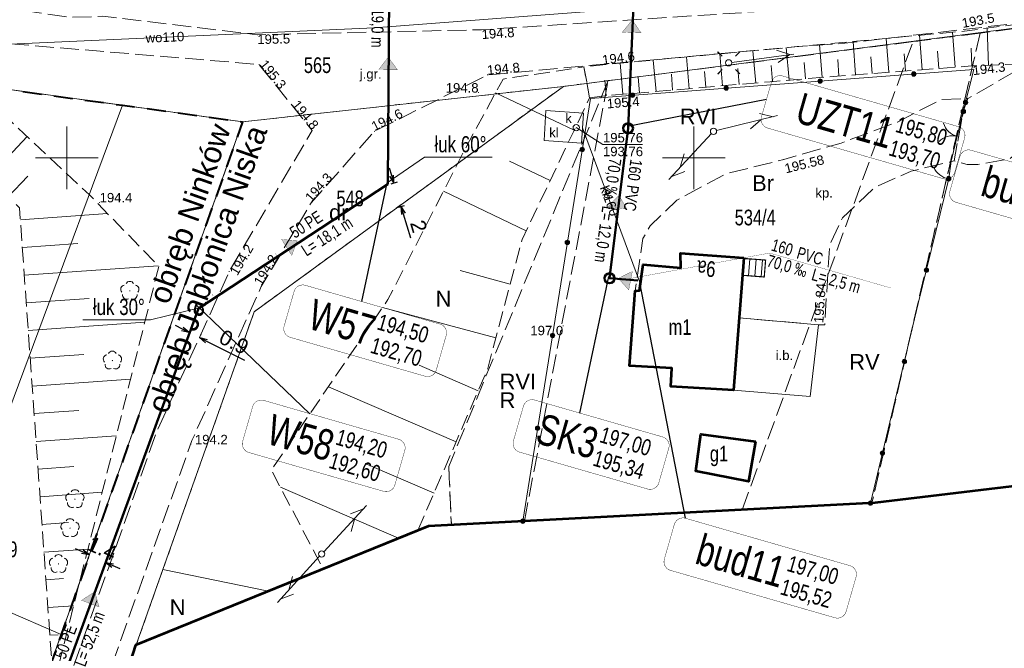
# Model space of a CAD drawing. Header units: metres. Extents: x 7482748 to 7484637, y 5684406 to 5687014.
# Tile 57 of 180: x 7482896 to 7482975, y 5685611 to 5685661. Entities that reach past the tile are written whole.
import ezdxf
from ezdxf.enums import TextEntityAlignment as Align
from ezdxf.lldxf.tags import DXFTag

# ---------------------------------------------------------------- set-up
doc = ezdxf.new("R2010")
doc.units = ezdxf.units.M
doc.header["$MEASUREMENT"] = 0
for name, pattern in [('1', [1.5, 1, -0.5]), ('BUBZ01_500', [1.75, 1.25, -0.5]), ('EGBO02_500', [2.5, 1.5, -1]), ('KTJZ01_500', [2, 1.5, -0.5]), ('l217_500', [2, 1.5, -0.5]), ('l218_500', [1, 0.5, -0.5])]:
    doc.linetypes.add(name, pattern=pattern)
for name, color, linetype, lineweight in [('.domiar', 250, 'Continuous', 9), ('.ks tłoczny', 104, 'Continuous', 50), ('_Dzialki', 7, 'Continuous', 0), ('_Dzialki_opis', 7, 'Continuous', 0), ('_Kontury', 7, 'Continuous', 0), ('_Kontury_opis', 7, 'Continuous', 0), ('_Podzial_sekcyjny_krzyze', 7, '1', 13), ('_Uzytki', 7, 'Continuous', 0), ('_Uzytki_opis', 7, 'Continuous', 0), ('_Zakres2', 7, 'Continuous', 0), ('BUBZ02_D', 7, 'BUBZ01_500', 13), ('BUBZ02_G', 7, 'BUBZ01_500', 13), ('BUBZ02_W', 7, 'Continuous', 13), ('BUIB12_03', 7, 'Continuous', 13), ('EGB_Adres', 7, 'Continuous', 0), ('EGB_Budynek', 7, 'Continuous', 0), ('EGB_Budynek_opis', 7, 'Continuous', 0), ('EGB_ObiektTrwaleZwiazanyZBudynk', 7, 'Continuous', 0), ('EGBE_L_3', 7, 'Continuous', 0), ('GES__SUSM01_01P', 7, 'Continuous', 13), ('GES__SUSM01_P', 7, 'Continuous', 13), ('GES__SUSM04_01P', 7, 'Continuous', 13), ('GES__SUUS07_1_O', 7, 'Continuous', 13), ('GES__SUUS22_01_KP', 7, 'Continuous', 13), ('KTOK02', 7, 'KTOK02_500', 13), ('KTOK04', 7, 'KTOK04L_500', 13), ('KTOK05_01', 7, 'Continuous', 13), ('RTPW01_P', 7, 'Continuous', 0), ('RTPW02_P', 7, 'Continuous', 0), ('SUPE_L_3', 1, 'Continuous', 13), ('SUPT_L_0', 30, 'Continuous', 13)]:
    doc.layers.add(name, color=color, linetype=linetype, lineweight=lineweight)
for name, color, linetype, lineweight, true_color in [('.przyłącza', 32, 'Continuous', 50, 0xbd5e00), ('_granica_obrębu', 7, 'Continuous', 0, 0x008000), ('_granica_obrębu_opis', 7, 'Continuous', 0, 0x008000), ('GES__SUPK_01_pL', 7, 'Continuous', 13, 0x803300), ('GES__SUPW_01_pL', 5, 'Continuous', 13, 0x0000ff), ('GES__SUUS_OD_KL', 7, 'Continuous', 13, 0x803300), ('OBOP02_01', 7, 'Continuous', 13, 0x008000)]:
    doc.layers.add(name, color=color, linetype=linetype, lineweight=lineweight, true_color=true_color)
for name, color, linetype, lineweight, transparency in [('BUIB12_01_T', 7, 'Continuous', 13, 0.25), ('GES__SUUS_ET_05T', 7, 'Continuous', 13, 0.25), ('KTJZ01_O', 7, 'KTJZ01_500', 13, 0.5), ('KTJZ01_T', 7, 'Continuous', 13, 0.25), ('KTPL01_O', 7, 'KTJZ01_500', 13, 0.5), ('KTPL01_T', 7, 'Continuous', 13, 0.25), ('RTPW01_G', 7, 'Continuous', 13, 0.25), ('RTPW02_G', 7, 'Continuous', 13, 0.25)]:
    doc.layers.add(name, color=color, linetype=linetype, lineweight=lineweight, transparency=transparency)
for name, color, linetype, lineweight, true_color, transparency in [('GES__SUPK_01_pT', 7, 'Continuous', 13, 0x803300, 0.25), ('GES__SUPW_01_pT', 5, 'Continuous', 13, 0x0000ff, 0.25), ('GES__SUUS_RD_KT', 7, 'Continuous', 13, 0x803300, 0.25), ('GES__SUUS_RG_KT', 7, 'Continuous', 13, 0x803300, 0.25)]:
    doc.layers.add(name, color=color, linetype=linetype, lineweight=lineweight, true_color=true_color, transparency=transparency)
doc.layers.add('IS_kanalizacja_sanitarna', color=7, linetype='SOLID', true_color=0x000000)
doc.layers.add('IS_Opisy_działek_Net', color=7, linetype='SOLID', true_color=0x000000)
doc.layers.add('IS_Węzeł_sieci_kanalizacyjnej_-_opisy', color=7, linetype='Continuous')
doc.styles.add('GEO-INFO', font='arial.ttf')
doc.styles.get("Standard").update_dxf_attribs({"font": 'simplex.shx', "width": 0.75})
doc.styles.add('STYL_ARIAL', font='simplex.shx', dxfattribs={"width": 0.75, "oblique": 0.1})
doc.styles.add('Style-Arial', font='arial.ttf')
doc.linetypes.add('KTOK02_500', pattern='A,0.5,[117,IS_LineDef.shx,S=0.01,R=0,X=0,Y=0],0.5', length=1)
doc.linetypes.add('KTOK04L_500', pattern='A,0,[119,IS_LineDef.shx,S=0.01,R=0,X=0,Y=0],1', length=1)
tags = doc.linetypes.add('SOLID', pattern=[10, 10, 0]).pattern_tags.tags
tags[6:7] = [DXFTag(74, 4), DXFTag(75, 0), DXFTag(340, '0'), DXFTag(46, 0.0), DXFTag(50, 0.0), DXFTag(44, 0.0), DXFTag(45, 0.0)]
tags[4:5] = [DXFTag(74, 4), DXFTag(75, 0), DXFTag(340, '0'), DXFTag(46, 0.0), DXFTag(50, 0.0), DXFTag(44, 0.0), DXFTag(45, 0.0)]
doc.dimstyles.get("Standard").update_dxf_attribs({"dimtxt": 0.18, "dimasz": 0.18, "dimexe": 0.18, "dimexo": 0.0625, "dimgap": 0.09, "dimtad": 0, "dimtih": 1, "dimtoh": 1, "dimdec": 4, "dimzin": 0, "dimdsep": 46, "dimtxsty": 'Standard', "dimcen": 0.09, "dimadec": 0, "dimazin": 0, "dimtfac": 1, "dimtdec": 4, "dimtofl": 0, "dimtmove": 0, "dimatfit": 3, "dimfxl": 0, "dimtolj": 1, "dimtzin": 0, "dimarcsym": 0})

# ---------------------------------------------------------------- blocks, each defined once
blk = doc.blocks.new('SUSM04_01')
at = {"layer": 'GES__SUSM04_01P', "linetype": 'Continuous', "lineweight": 13}
blk.add_circle((0, 0), 0.25, dxfattribs=at)
blk = doc.blocks.new('SUSM01_01')
at = {"layer": 'GES__SUSM01_01P', "linetype": 'Continuous', "lineweight": 13}
for p, q in [((-0.53, 0.53), (-0.89, 0.88)), ((0.53, 0.53), (0.88, 0.89)), ((-0.53, -0.53), (-0.88, -0.89)), ((0.53, -0.53), (0.89, -0.88))]:
    blk.add_line(p, q, dxfattribs=at)
blk = doc.blocks.new('SUSM01_68')
at = {"layer": 'GES__SUSM01_P', "linetype": 'Continuous', "lineweight": 13}
for p, q in [((-0.53, 0.53), (-0.88, 0.88)), ((0.53, 0.53), (0.88, 0.88)), ((-0.53, -0.53), (-0.88, -0.88)), ((0.53, -0.53), (0.88, -0.88))]:
    blk.add_line(p, q, dxfattribs=at)
blk.add_circle((0, 0), 0.25, dxfattribs=at)
blk = doc.blocks.new('OBOP02_01')
at = {"layer": 'OBOP02_01', "linetype": 'Continuous', "lineweight": 13}
h = blk.add_hatch(color=256, dxfattribs=at)
edge = h.paths.add_edge_path()
edge.add_arc((0, 0), 0.05, 0, 360)
for centre, start, end in [((-0.38, 0.12), 102, 222), ((0, 0.4), 30, 150), ((0.38, 0.12), 318, 78), ((-0.24, -0.32), 174, 294), ((0.24, -0.32), 246, 6)]:
    blk.add_arc(centre, 0.35, start, end, dxfattribs=at)
blk = doc.blocks.new('RTPW01')
at = {"layer": 'RTPW01_P', "linetype": 'Continuous', "lineweight": 0}
h = blk.add_hatch(color=256, dxfattribs=at)
edge = h.paths.add_edge_path()
edge.add_arc((0, 0), 0.045, 0, 360)
blk = doc.blocks.new('RTPW01_3')
at = {"layer": 'RTPW02_P', "linetype": 'Continuous', "lineweight": 0}
h = blk.add_hatch(color=256, dxfattribs=at)
edge = h.paths.add_edge_path()
edge.add_arc((0, 0), 0.045, 0, 360)
blk = doc.blocks.new('SUUS22_01')
at = {"layer": 'GES__SUUS22_01_KP', "linetype": 'Continuous', "lineweight": 13}
blk.add_circle((0, 0), 0.25, dxfattribs=at)
blk = doc.blocks.new('TerminatorOpen_0.5')
at = {"color": 0, "linetype": 'ByBlock', "lineweight": -2}
for q in [(-1, 0.25), (-1, 0), (-1, -0.25)]:
    blk.add_line((0, 0), q, dxfattribs=at)
blk = doc.blocks.new('*D807')
at = {"layer": '.domiar', "color": 0, "linetype": 'Continuous', "lineweight": -2, "transparency": 16777216}
for p, q in [((7482901.24, 5685618.597), (7482900.684, 5685618.847)), ((7482901.712, 5685618.159), (7482901.673, 5685618.073)), ((7482903.016, 5685617.571), (7482902.978, 5685617.485)), ((7482903.657, 5685617.508), (7482904.213, 5685617.257))]:
    blk.add_line(p, q, dxfattribs=at)
at = {"layer": 'Defpoints', "color": 0, "linetype": 'Continuous', "transparency": 16777216}
for p in [(7482901.796, 5685618.346), (7482901.835, 5685618.432), (7482903.14, 5685617.845)]:
    blk.add_point(p, dxfattribs=at)
at = {"layer": '.domiar', "color": 0, "linetype": 'Continuous', "lineweight": -2, "transparency": 16777216, "xscale": 0.61, "yscale": 0.61, "zscale": 0.61}
for p, rotation in [((7482901.796, 5685618.346), 335.7523725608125), ((7482903.101, 5685617.759), 155.7523725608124)]:
    blk.add_blockref('TerminatorOpen_0.5', p, dxfattribs=dict(at, rotation=rotation))
at = {"layer": '.domiar', "color": 0, "linetype": 'Continuous', "transparency": 16777216, "insert": (7482902.819, 5685618.875), "char_height": 1.2, "attachment_point": 5, "rotation": 335.75237, "style": 'Style-Arial'}
blk.add_mtext('\\A1;1.4', dxfattribs=at)
blk = doc.blocks.new('*D808')
at = {"layer": '.domiar', "color": 0, "linetype": 'Continuous', "lineweight": -2, "transparency": 16777216}
for p, q in [((7482909.211, 5685636.35), (7482908.666, 5685636.623)), ((7482909.868, 5685636.299), (7482909.891, 5685636.346)), ((7482910.69, 5685635.888), (7482910.714, 5685635.935)), ((7482911.126, 5685635.394), (7482914.164, 5685633.875))]:
    blk.add_line(p, q, dxfattribs=at)
at = {"layer": 'Defpoints', "color": 0, "linetype": 'Continuous', "transparency": 16777216}
for p in [(7482909.733, 5685636.031), (7482910.556, 5685635.619), (7482910.58, 5685635.667)]:
    blk.add_point(p, dxfattribs=at)
at = {"layer": '.domiar', "color": 0, "linetype": 'Continuous', "lineweight": -2, "transparency": 16777216, "xscale": 0.61, "yscale": 0.61, "zscale": 0.61}
for p, rotation in [((7482909.757, 5685636.078), 333.4488754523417), ((7482910.58, 5685635.667), 153.4488754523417)]:
    blk.add_blockref('TerminatorOpen_0.5', p, dxfattribs=dict(at, rotation=rotation))
at = {"layer": '.domiar', "color": 0, "linetype": 'Continuous', "transparency": 16777216, "insert": (7482913.326, 5685635.315), "char_height": 1.2, "attachment_point": 5, "rotation": 333.44888, "style": 'Style-Arial'}
blk.add_mtext('\\A1;0.9', dxfattribs=at)
blk = doc.blocks.new('*D809')
at = {"layer": '.domiar', "color": 0, "linetype": 'Continuous', "lineweight": -2, "transparency": 16777216}
for p, q in [((7482925.909, 5685648.586), (7482925.734, 5685649.17)), ((7482925.875, 5685647.939), (7482926.372, 5685648.088)), ((7482926.44, 5685646.057), (7482926.937, 5685646.206)), ((7482926.825, 5685645.535), (7482927.401, 5685643.615))]:
    blk.add_line(p, q, dxfattribs=at)
at = {"layer": 'Defpoints', "color": 0, "linetype": 'Continuous', "transparency": 16777216}
for p in [(7482925.588, 5685647.852), (7482926.153, 5685645.971), (7482926.65, 5685646.12)]:
    blk.add_point(p, dxfattribs=at)
at = {"layer": '.domiar', "color": 0, "linetype": 'Continuous', "lineweight": -2, "transparency": 16777216, "xscale": 0.61, "yscale": 0.61, "zscale": 0.61}
for p, rotation in [((7482926.085, 5685648.001), 286.7092962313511), ((7482926.65, 5685646.12), 106.7092962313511)]:
    blk.add_blockref('TerminatorOpen_0.5', p, dxfattribs=dict(at, rotation=rotation))
at = {"layer": '.domiar', "color": 0, "linetype": 'Continuous', "transparency": 16777216, "insert": (7482928.065, 5685644.543), "char_height": 1.2, "attachment_point": 5, "rotation": 286.7093, "style": 'Style-Arial'}
blk.add_mtext('\\A1;2', dxfattribs=at)

msp = doc.modelspace()

# ---------------------------------------------------------------- hatches: boundary and pattern name
at = {"layer": 'IS_kanalizacja_sanitarna', "linetype": 'Continuous', "ltscale": 0.01}
for points in [[(7482945.10404, 5685660.98279), (7482944.30975, 5685660.01759), (7482945.80823, 5685659.95001)], [(7482925.62875, 5685658.01908), (7482924.87031, 5685657.02547), (7482926.37026, 5685657.01277)], [(7482944.03933, 5685647.01644), (7482943.17158, 5685646.11671), (7482944.6601, 5685645.93147)], [(7482918.37527, 5685643.39648), (7482917.12848, 5685643.48598), (7482917.94025, 5685642.22462)], [(7482943.98146, 5685640.39916), (7482944.82087, 5685639.47294), (7482945.10567, 5685640.94566)], [(7482902.21973, 5685615.40809), (7482901.16556, 5685614.73636), (7482902.56942, 5685614.208)]]:
    msp.add_hatch(color=256, dxfattribs=at).paths.add_polyline_path(points)
at = {"layer": 'KTOK05_01', "linetype": 'Continuous', "lineweight": 13}
h = msp.add_hatch(color=256, dxfattribs=at)
edge = h.paths.add_edge_path()
edge.add_arc((7482967.55915, 5685656.68042), 0.175, 0, 360)
h = msp.add_hatch(color=256, dxfattribs=at)
edge = h.paths.add_edge_path()
edge.add_arc((7482960.08027, 5685656.11791), 0.175, 0, 360)
h = msp.add_hatch(color=256, dxfattribs=at)
edge = h.paths.add_edge_path()
edge.add_arc((7482952.6014, 5685655.55541), 0.175, 0, 360)
h = msp.add_hatch(color=256, dxfattribs=at)
edge = h.paths.add_edge_path()
edge.add_arc((7482945.12252, 5685654.9929), 0.175, 0, 360)
h = msp.add_hatch(color=256, dxfattribs=at)
edge = h.paths.add_edge_path()
edge.add_arc((7482971.68932, 5685654.41376), 0.175, 0, 360)
h = msp.add_hatch(color=256, dxfattribs=at)
edge = h.paths.add_edge_path()
edge.add_arc((7482971.51, 5685653.69), 0.175, 0, 360)
h = msp.add_hatch(color=256, dxfattribs=at)
edge = h.paths.add_edge_path()
edge.add_arc((7482941.10769, 5685650.66389), 0.175, 0, 360)
h = msp.add_hatch(color=256, dxfattribs=at)
edge = h.paths.add_edge_path()
edge.add_arc((7482970.35, 5685648.34), 0.175, 0, 360)
h = msp.add_hatch(color=256, dxfattribs=at)
edge = h.paths.add_edge_path()
edge.add_arc((7482939.92252, 5685643.25812), 0.175, 0, 360)
h = msp.add_hatch(color=256, dxfattribs=at)
edge = h.paths.add_edge_path()
edge.add_arc((7482968.57232, 5685641.05372), 0.175, 0, 360)
h = msp.add_hatch(color=256, dxfattribs=at)
edge = h.paths.add_edge_path()
edge.add_arc((7482938.73735, 5685635.85235), 0.175, 0, 360)
h = msp.add_hatch(color=256, dxfattribs=at)
edge = h.paths.add_edge_path()
edge.add_arc((7482966.8104, 5685633.76363), 0.175, 0, 360)
h = msp.add_hatch(color=256, dxfattribs=at)
edge = h.paths.add_edge_path()
edge.add_arc((7482937.55218, 5685628.44659), 0.175, 0, 360)
h = msp.add_hatch(color=256, dxfattribs=at)
edge = h.paths.add_edge_path()
edge.add_arc((7482965.0576, 5685626.47132), 0.175, 0, 360)
h = msp.add_hatch(color=256, dxfattribs=at)
edge = h.paths.add_edge_path()
edge.add_arc((7482964.0984, 5685622.48071), 0.175, 0, 360)
h = msp.add_hatch(color=256, dxfattribs=at)
edge = h.paths.add_edge_path()
edge.add_arc((7482936.36701, 5685621.04082), 0.175, 0, 360)

# ---------------------------------------------------------------- linework, layer by layer
at = {"layer": '.domiar', "linetype": 'Continuous'}
for points in [[(7482925.54399, 5685648.01005), (7482928.52367, 5685650.0487), (7482928.52367, 5685650.0487)], [(7482933.93099, 5685650.0487), (7482928.52367, 5685650.0487)], [(7482910.56587, 5685638.04925), (7482906.67789, 5685637.08197), (7482906.67789, 5685637.08197)], [(7482906.67789, 5685637.08197), (7482901.27057, 5685637.08197)]]:
    msp.add_lwpolyline(points, dxfattribs=at)
at = {"layer": '.ks tłoczny', "linetype": 'Continuous'}
for points in [[(7482944.76247, 5685652.35143), (7482945.47257, 5685668.3249)], [(7482925.73686, 5685666.8706), (7482925.60034, 5685647.9096), (7482910.48674, 5685637.99735), (7482892.37785, 5685588.55071), (7482873.12445, 5685596.66645)]]:
    msp.add_lwpolyline(points, dxfattribs=at)
msp.add_circle((7482944.76247, 5685652.35143), 0.4, dxfattribs=at)
at = {"layer": '.przyłącza', "linetype": 'Continuous'}
msp.add_lwpolyline([(7482944.76247, 5685652.35143), (7482943.28262, 5685640.39743), (7482945.53642, 5685640.22783)], dxfattribs=at)
msp.add_circle((7482943.28262, 5685640.39743), 0.4, dxfattribs=at)
at = {"layer": '_Dzialki', "color": 96, "linetype": 'Continuous', "true_color": 0x008000, "flags": 128}
for points in [[(7482987.49, 5685661.88), (7482939.61, 5685655.69)], [(7482892.35, 5685655.86), (7482904.43, 5685654.19)], [(7482939.61, 5685655.69), (7482914.01, 5685652.87)], [(7482914.94, 5685637.73), (7482939.61, 5685655.69)], [(7482904.43, 5685654.19), (7482890.22, 5685616.05)], [(7482914.01, 5685652.87), (7482904.43, 5685654.19)], [(7482899.55, 5685612.02), (7482914.01, 5685652.87)], [(7482907.66, 5685617.19), (7482914.94, 5685637.73)], [(7482905.53, 5685611.19), (7482907.66, 5685617.19)], [(7482907.66, 5685617.19), (7482916.08, 5685615.47)], [(7482899.55, 5685612.02), (7482890.22, 5685616.05)], [(7482885.2, 5685571.53), (7482899.55, 5685612.02)]]:
    msp.add_lwpolyline(points, dxfattribs=at)
at = {"layer": '_granica_obrębu', "linetype": 'EGBO02_500', "lineweight": 40, "flags": 128}
msp.add_lwpolyline([(7482857.17, 5685685.22), (7482865.7, 5685677.96), (7482870.81, 5685673.73), (7482879.44, 5685666.57), (7482892.35, 5685655.86), (7482904.43, 5685654.19), (7482914.01, 5685652.87), (7482899.55, 5685612.02), (7482885.21, 5685571.53)], dxfattribs=at)
at = {"layer": '_Kontury', "color": 96, "linetype": 'l217_500', "true_color": 0x008000, "flags": 128}
for points in [[(7482987.49, 5685661.88), (7482972.85, 5685659.94)], [(7482972.85, 5685659.94), (7482964.22, 5685622.49)], [(7482972.85, 5685659.94), (7482967.5, 5685659.26)], [(7482967.5, 5685659.26), (7482943.18, 5685656.15)], [(7482953.87, 5685621.95), (7482967.5, 5685659.26)], [(7482943.18, 5685656.15), (7482930.46, 5685625.4)], [(7482936.5, 5685621.05), (7482943.18, 5685656.15)], [(7482904.43, 5685654.19), (7482892.35, 5685655.86)], [(7482914.01, 5685652.87), (7482904.43, 5685654.19)], [(7482899.55, 5685612.02), (7482914.01, 5685652.87)], [(7482930.46, 5685625.4), (7482930.67, 5685620.75)], [(7482896.27, 5685602.77), (7482899.55, 5685612.02)]]:
    msp.add_lwpolyline(points, dxfattribs=at)
at = {"layer": '_Podzial_sekcyjny_krzyze', "linetype": 'Continuous'}
for p, q in [((7482900, 5685647.5), (7482900, 5685652.5)), ((7482950, 5685647.5), (7482950, 5685652.5)), ((7482897.5, 5685650), (7482902.5, 5685650)), ((7482947.5, 5685650), (7482952.5, 5685650))]:
    msp.add_line(p, q, dxfattribs=at)
at = {"layer": '_Uzytki', "color": 96, "linetype": 'l218_500', "true_color": 0x008000, "flags": 128}
for points in [[(7482987.49, 5685661.88), (7482972.85, 5685659.94)], [(7482964.22, 5685622.49), (7482972.85, 5685659.94)], [(7482972.85, 5685659.94), (7482967.5, 5685659.26)], [(7482967.5, 5685659.26), (7482943.18, 5685656.15)], [(7482943.18, 5685656.15), (7482939.61, 5685655.69)], [(7482904.43, 5685654.19), (7482892.35, 5685655.86)], [(7482939.61, 5685655.69), (7482914.01, 5685652.87)], [(7482939.61, 5685655.69), (7482914.94, 5685637.73)], [(7482914.01, 5685652.87), (7482904.43, 5685654.19)], [(7482914.01, 5685652.87), (7482899.55, 5685612.02)], [(7482914.94, 5685637.73), (7482907.66, 5685617.19)], [(7482930.67, 5685620.75), (7482930.46, 5685625.4)], [(7482907.66, 5685617.19), (7482905.54, 5685611.19)], [(7482899.55, 5685612.02), (7482896.27, 5685602.77)]]:
    msp.add_lwpolyline(points, dxfattribs=at)
at = {"layer": '_Zakres2', "color": 250, "linetype": 'Continuous', "lineweight": 53, "flags": 128}
msp.add_lwpolyline([(7482991.37, 5685560.9), (7483083.45, 5685619.51), (7483112.08, 5685644.47), (7483131.57, 5685661.66), (7483127.09, 5685670.73), (7483100.28, 5685688.63), (7483097.17, 5685690.64), (7483095.7, 5685689.49), (7483085.87, 5685672.8), (7483072.78, 5685658.34), (7483040.36, 5685631.58), (7482964.47, 5685622.5), (7482928.84, 5685620.65), (7482905.48, 5685611.17), (7482892.01, 5685569.18)], dxfattribs=at)
at = {"layer": 'BUBZ02_D', "linetype": 'BUBZ01_500', "lineweight": 13, "flags": 128}
for points in [[(7482898.93, 5685607.88), (7482907.33, 5685641.36), (7482901.79, 5685647.05), (7482889.51, 5685658.55), (7482878.49, 5685666.49), (7482870.14, 5685674.76)], [(7482976.77, 5685657.52), (7482982.8, 5685661.54), (7482971.6, 5685660.1), (7482942.75, 5685657.42), (7482941.24, 5685657.24), (7482941.7, 5685654.78)], [(7482941.7, 5685654.78), (7482941.24, 5685657.24), (7482934.79, 5685656.28), (7482931.71, 5685650.59), (7482925.61, 5685638.7), (7482916.31, 5685625.11), (7482920.44, 5685617.24)]]:
    msp.add_lwpolyline(points, dxfattribs=at)
at = {"layer": 'BUBZ02_G', "linetype": 'BUBZ01_500', "lineweight": 13, "flags": 128}
for points in [[(7482870.14, 5685674.76), (7482886.27, 5685655.44), (7482896.22, 5685646.02), (7482898.93, 5685607.88)], [(7482941.7, 5685654.78), (7482942.7, 5685654.92), (7482956.09, 5685656.06), (7482961.44, 5685656.51), (7482972.19, 5685657.32), (7482976.77, 5685657.52)], [(7482928, 5685620.31), (7482933.57, 5685633.2), (7482936.32, 5685643.5), (7482941.7, 5685654.78)]]:
    msp.add_lwpolyline(points, dxfattribs=at)
at = {"layer": 'BUBZ02_W', "linetype": 'Continuous', "lineweight": 13}
for p, q in [((7482970.87, 5685657.22), (7482970.66, 5685660.01)), ((7482973.53, 5685657.38), (7482973.4, 5685660.33)), ((7482962.91, 5685656.62), (7482962.71, 5685659.27)), ((7482965.57, 5685656.82), (7482965.36, 5685659.52)), ((7482968.22, 5685657.02), (7482968.01, 5685659.77)), ((7482954.95, 5685655.96), (7482954.73, 5685658.53)), ((7482957.61, 5685656.19), (7482957.39, 5685658.78)), ((7482960.26, 5685656.41), (7482960.04, 5685659.03)), ((7482969.55, 5685657.12), (7482969.44, 5685658.51)), ((7482972.2, 5685657.32), (7482972.14, 5685658.74)), ((7482944.35, 5685655.06), (7482944.13, 5685657.55)), ((7482947, 5685655.29), (7482946.78, 5685657.79)), ((7482949.65, 5685655.51), (7482949.43, 5685658.04)), ((7482952.3, 5685655.74), (7482952.08, 5685658.29)), ((7482958.93, 5685656.3), (7482958.82, 5685657.6)), ((7482961.58, 5685656.52), (7482961.49, 5685657.84)), ((7482964.24, 5685656.72), (7482964.14, 5685658.06)), ((7482966.89, 5685656.92), (7482966.79, 5685658.28)), ((7482950.98, 5685655.62), (7482950.87, 5685656.89)), ((7482953.63, 5685655.85), (7482953.52, 5685657.13)), ((7482956.28, 5685656.08), (7482956.17, 5685657.37)), ((7482943.02, 5685654.95), (7482942.91, 5685656.19)), ((7482945.67, 5685655.17), (7482945.57, 5685656.42)), ((7482948.32, 5685655.4), (7482948.22, 5685656.66)), ((7482940.47, 5685652.2), (7482934.2, 5685655.19)), ((7482893.71, 5685648.4), (7482896.83, 5685651.7)), ((7482938.56, 5685648.19), (7482935.32, 5685649.73)), ((7482895.31, 5685646.88), (7482896.88, 5685648.53)), ((7482936.64, 5685644.18), (7482930.04, 5685647.33)), ((7482896.29, 5685645.06), (7482903.25, 5685645.55)), ((7482896.45, 5685642.85), (7482900.86, 5685643.16)), ((7482896.6, 5685640.64), (7482907.29, 5685641.4)), ((7482935.37, 5685639.93), (7482931.36, 5685641.01)), ((7482896.76, 5685638.44), (7482901.77, 5685638.79)), ((7482934.22, 5685635.64), (7482925.17, 5685638.06)), ((7482896.92, 5685636.23), (7482906.21, 5685636.89)), ((7482897.07, 5685634.02), (7482901.36, 5685634.33)), ((7482932.81, 5685631.44), (7482928.11, 5685633.47)), ((7482897.23, 5685631.81), (7482905.07, 5685632.37)), ((7482931.05, 5685627.36), (7482920.86, 5685631.76)), ((7482897.39, 5685629.61), (7482900.95, 5685629.86)), ((7482897.54, 5685627.4), (7482903.94, 5685627.85)), ((7482897.7, 5685625.19), (7482900.54, 5685625.39)), ((7482929.29, 5685623.28), (7482923.8, 5685625.65)), ((7482897.86, 5685622.98), (7482902.81, 5685623.34)), ((7482926.44, 5685619.68), (7482917.03, 5685623.74)), ((7482898.01, 5685620.78), (7482900.13, 5685620.93)), ((7482898.17, 5685618.57), (7482901.67, 5685618.82)), ((7482898.33, 5685616.36), (7482899.72, 5685616.46)), ((7482898.48, 5685614.15), (7482900.54, 5685614.3)), ((7482898.64, 5685611.95), (7482899.31, 5685611.99))]:
    msp.add_line(p, q, dxfattribs=at)
at = {"layer": 'BUIB12_03', "linetype": 'Continuous', "lineweight": 13, "flags": 128}
msp.add_lwpolyline([(7482959.95, 5685636.69), (7482953.63, 5685637.24), (7482953.17, 5685631.48), (7482959.3, 5685630.98), (7482959.95, 5685636.69)], close=True, dxfattribs=at)
at = {"layer": 'EGB_Budynek', "color": 7, "linetype": 'Continuous', "lineweight": 53, "flags": 128}
for points in [[(7482953.99, 5685642.04), (7482953.17, 5685631.48), (7482948.17, 5685631.77), (7482948.26, 5685633.23), (7482944.89, 5685633.42), (7482945.34, 5685639.4), (7482945.69, 5685639.42), (7482945.98, 5685641.49), (7482948.97, 5685641.24), (7482948.94, 5685642.41), (7482953.99, 5685642.04)], [(7482954.94, 5685627.38), (7482954.37, 5685624.21), (7482950.18, 5685625.02), (7482950.57, 5685627.97), (7482954.94, 5685627.38)]]:
    msp.add_lwpolyline(points, dxfattribs=at)
at = {"layer": 'EGB_ObiektTrwaleZwiazanyZBudynk', "color": 7, "linetype": 'Continuous', "const_width": 0.09, "flags": 128}
msp.add_lwpolyline([(7482955.74, 5685641.85), (7482953.99, 5685641.98), (7482953.88, 5685640.64), (7482955.63, 5685640.5), (7482955.74, 5685641.85)], dxfattribs=at)
at = {"layer": 'EGBE_L_3', "linetype": 'Continuous', "lineweight": 0}
for p, q in [((7482953.99, 5685641.98), (7482953.88, 5685640.64)), ((7482953.99, 5685641.98), (7482955.74, 5685641.85)), ((7482955.74, 5685641.85), (7482955.63, 5685640.5)), ((7482953.88, 5685640.64), (7482955.63, 5685640.5))]:
    msp.add_line(p, q, dxfattribs=at)
at = {"layer": 'EGBE_L_3', "linetype": 'Continuous'}
for p, q in [((7482953.99, 5685641.98), (7482953.89, 5685640.63)), ((7482954.48, 5685641.94), (7482954.38, 5685640.6)), ((7482954.98, 5685641.91), (7482954.88, 5685640.56)), ((7482955.48, 5685641.87), (7482955.38, 5685640.52))]:
    msp.add_line(p, q, dxfattribs=at)
at = {"layer": 'GES__SUPK_01_pL', "linetype": 'Continuous', "lineweight": 13}
msp.add_line((7482941.13, 5685652.38), (7482945.76, 5685639.92), dxfattribs=at)
at = {"layer": 'GES__SUPW_01_pL', "linetype": 'Continuous', "lineweight": 13, "flags": 128}
msp.add_lwpolyline([(7482967.68, 5685663.75), (7482947.26, 5685662.09), (7482924.52, 5685660.35), (7482891.27, 5685658.87)], dxfattribs=at)
at = {"layer": 'GES__SUUS07_1_O', "linetype": 'Continuous', "lineweight": 13, "flags": 128}
msp.add_lwpolyline([(7482938.21, 5685653.77), (7482941.21, 5685653.57), (7482941.05, 5685651.18), (7482938.06, 5685651.38), (7482938.21, 5685653.77)], close=True, dxfattribs=at)
at = {"layer": 'GES__SUUS_OD_KL', "linetype": 'Continuous', "lineweight": 13, "flags": 128}
msp.add_lwpolyline([(7482940.63, 5685652.41), (7482942.76, 5685651.06), (7482945.92, 5685651.06)], dxfattribs=at)
at = {"layer": 'IS_kanalizacja_sanitarna', "linetype": 'Continuous', "ltscale": 0.01, "const_width": 0.02}
for points in [[(7482945.10404, 5685660.98279), (7482944.30975, 5685660.01759), (7482945.80823, 5685659.95001), (7482945.10404, 5685660.98279)], [(7482925.54863, 5685660.36706), (7482925.74863, 5685660.36537)], [(7482925.62875, 5685658.01908), (7482924.87031, 5685657.02547), (7482926.37026, 5685657.01277), (7482925.62875, 5685658.01908)], [(7482944.82634, 5685657.04458), (7482945.02613, 5685657.03557)], [(7482925.48089, 5685652.36735), (7482925.68088, 5685652.36565)], [(7482944.03933, 5685647.01644), (7482943.17158, 5685646.11671), (7482944.6601, 5685645.93147), (7482944.03933, 5685647.01644)], [(7482918.37527, 5685643.39648), (7482917.12848, 5685643.48598), (7482917.94025, 5685642.22462), (7482918.37527, 5685643.39648)], [(7482916.72912, 5685642.21815), (7482916.62089, 5685642.38633)], [(7482943.98146, 5685640.39916), (7482944.82087, 5685639.47294), (7482945.10567, 5685640.94566), (7482943.98146, 5685640.39916)], [(7482911.68368, 5685638.97106), (7482911.57545, 5685639.13925)], [(7482902.21973, 5685615.40809), (7482901.16556, 5685614.73636), (7482902.56942, 5685614.208), (7482902.21973, 5685615.40809)]]:
    msp.add_lwpolyline(points, dxfattribs=at)
at = {"layer": 'IS_Opisy_działek_Net', "linetype": 'Continuous', "ltscale": 0.01, "const_width": 0.02}
msp.add_lwpolyline([(7482944.49501, 5685640.29985), (7482956.05916, 5685642.40978), (7482965.7553, 5685639.61819)], dxfattribs=at)
at = {"layer": 'IS_Węzeł_sieci_kanalizacyjnej_-_opisy', "color": 18, "linetype": 'SOLID', "ltscale": 0.01, "true_color": 0x000000, "const_width": 0.03}
for points in [[(7482955.89878, 5685652.37221), (7482969.92888, 5685648.33286, 0.414214), (7482970.81997, 5685648.82555), (7482971.61678, 5685651.59313, 0.414214), (7482971.12408, 5685652.48423), (7482957.09399, 5685656.52358, 0.414214), (7482956.20289, 5685656.03089), (7482955.40609, 5685653.26331, 0.414214), (7482955.89878, 5685652.37221)], [(7482970.93302, 5685646.45208), (7482984.05019, 5685642.67556, 0.414214), (7482984.94129, 5685643.16825), (7482985.7381, 5685645.93584, 0.414214), (7482985.2454, 5685646.82693), (7482972.12822, 5685650.60345, 0.414214), (7482971.23713, 5685650.11076), (7482970.44032, 5685647.34318, 0.414214), (7482970.93302, 5685646.45208)], [(7482917.81956, 5685635.69015), (7482928.57276, 5685632.59423, 0.414214), (7482929.46386, 5685633.08692), (7482930.26066, 5685635.8545, 0.414214), (7482929.76797, 5685636.7456), (7482919.01477, 5685639.84152, 0.414214), (7482918.12367, 5685639.34882), (7482917.32687, 5685636.58124, 0.414214), (7482917.81956, 5685635.69015)], [(7482914.51364, 5685626.51503), (7482925.26685, 5685623.41911, 0.414214), (7482926.15794, 5685623.91181), (7482926.95475, 5685626.67939, 0.414214), (7482926.46205, 5685627.57048), (7482915.70885, 5685630.6664, 0.414214), (7482914.81775, 5685630.1737), (7482914.02095, 5685627.40612, 0.414214), (7482914.51364, 5685626.51503)], [(7482936.113, 5685626.5447), (7482946.32806, 5685623.60372, 0.414214), (7482947.21916, 5685624.09641), (7482948.01596, 5685626.86399, 0.414214), (7482947.52327, 5685627.75509), (7482937.3082, 5685630.69607, 0.414214), (7482936.41711, 5685630.20338), (7482935.6203, 5685627.4358, 0.414214), (7482936.113, 5685626.5447)], [(7482948.15204, 5685617.12046), (7482961.26922, 5685613.34394, 0.414214), (7482962.16032, 5685613.83663), (7482962.95712, 5685616.60421, 0.414214), (7482962.46443, 5685617.49531), (7482949.34725, 5685621.27183, 0.414214), (7482948.45615, 5685620.77913), (7482947.65935, 5685618.01155, 0.414214), (7482948.15204, 5685617.12046)]]:
    msp.add_lwpolyline(points, format="xyb", dxfattribs=at)
at = {"layer": 'IS_Węzeł_sieci_kanalizacyjnej_-_opisy', "color": 18, "linetype": 'SOLID', "ltscale": 0.01, "true_color": 0x000000}
for points in [[(7482955.80449, 5685654.6471), (7482944.72135, 5685652.49679)], [(7482923.52718, 5685638.54236), (7482925.54399, 5685648.01005)], [(7482940.90992, 5685629.65911), (7482943.23383, 5685640.54374)], [(7482949.34725, 5685621.27183), (7482945.7109, 5685640.06472)], [(7482919.372, 5685629.58448), (7482910.36563, 5685638.24173)]]:
    msp.add_lwpolyline(points, dxfattribs=at)
at = {"layer": 'KTJZ01_O', "linetype": 'KTJZ01_500', "lineweight": 13, "flags": 128}
msp.add_lwpolyline([(7482889.88, 5685569.92), (7482895.54, 5685586.96), (7482909.97, 5685627.46), (7482915.51, 5685639.75), (7482919.49, 5685646.42), (7482924.53, 5685652.11), (7482933.55, 5685656.61), (7482958.26, 5685658.86), (7482962.07, 5685659.13), (7482982.8, 5685661.54), (7482982.47, 5685665.24), (7482961.86, 5685662.09), (7482933.06, 5685660.21), (7482915.18, 5685659.81), (7482902.87, 5685661.28), (7482900.2, 5685661.19), (7482889.05, 5685662.87), (7482888.64, 5685663.27), (7482885.73, 5685666.03), (7482882.1, 5685669.48), (7482874.97, 5685676.55), (7482868.85, 5685683.35), (7482864.58, 5685681.21), (7482878.49, 5685666.49), (7482886.22, 5685661.62), (7482888.38, 5685659.68), (7482915.33, 5685657.44), (7482919.56, 5685652.18), (7482912.95, 5685640.94), (7482907.15, 5685628.13), (7482893.07, 5685588.46), (7482889.99, 5685580.77), (7482886.52, 5685572.1), (7482886.16, 5685571.2)], dxfattribs=at)
msp.add_lwpolyline([(7482987.56, 5685661.17), (7482986.81, 5685662.3), (7482982.8, 5685661.54), (7482976.77, 5685657.52), (7482971.87, 5685654.72), (7482971.51, 5685653.69), (7482970.77, 5685649.76), (7482971.83, 5685649.47), (7482972.66, 5685649.46), (7482975.22, 5685649.92), (7482975.66, 5685650.29), (7482975.97, 5685651.59), (7482977.96, 5685654.87), (7482987.56, 5685661.17)], close=True, dxfattribs=at)
at = {"layer": 'KTOK02', "linetype": 'Continuous', "lineweight": 13}
msp.add_line((7482970.53, 5685649.74), (7482971.51, 5685653.69), dxfattribs=at)
for centre, start, end in [((7482971.38, 5685653.17), 196.07, 256.07), ((7482970.66, 5685650.26), 76.07, 136.07)]:
    msp.add_arc(centre, 1.5, start, end, dxfattribs=at)
at = {"layer": 'KTOK04', "linetype": 'Continuous', "lineweight": 13}
msp.add_line((7482970.35, 5685648.34), (7482970.53, 5685649.74), dxfattribs=at)
msp.add_arc((7482970.54, 5685649.83), 1.5, 202.67, 262.67, dxfattribs=at)
at = {"layer": 'KTOK05_01', "linetype": 'Continuous', "lineweight": 13, "flags": 128}
for points in [[(7482936.37, 5685621.04), (7482941.76, 5685654.74), (7482972.34, 5685657.04), (7482971.51, 5685653.69)], [(7482970.35, 5685648.34), (7482967.92, 5685638.38), (7482964.1, 5685622.48)]]:
    msp.add_lwpolyline(points, dxfattribs=at)
at = {"layer": 'KTOK05_01', "linetype": 'Continuous', "lineweight": 13}
for centre in [(7482967.56, 5685656.68), (7482960.08, 5685656.12), (7482952.6, 5685655.56), (7482945.12, 5685654.99), (7482971.69, 5685654.41), (7482971.51, 5685653.69), (7482941.11, 5685650.66), (7482970.35, 5685648.34), (7482939.92, 5685643.26), (7482968.57, 5685641.05), (7482938.74, 5685635.85), (7482966.81, 5685633.76), (7482937.55, 5685628.45), (7482965.06, 5685626.47), (7482964.1, 5685622.48), (7482936.37, 5685621.04)]:
    msp.add_circle(centre, 0.175, dxfattribs=at)
at = {"layer": 'KTPL01_O', "linetype": 'KTJZ01_500', "lineweight": 13, "flags": 128}
msp.add_lwpolyline([(7482971.87, 5685654.72), (7482971.51, 5685653.69), (7482970.77, 5685649.76), (7482967.36, 5685648.94), (7482964.4, 5685647.62), (7482961.86, 5685645.21), (7482960.85, 5685643.05), (7482960.45, 5685636.7), (7482959.95, 5685636.69), (7482953.63, 5685637.24), (7482953.88, 5685640.64), (7482955.63, 5685640.5), (7482955.74, 5685641.85), (7482953.99, 5685641.98), (7482953.99, 5685642.04), (7482948.94, 5685642.41), (7482948.97, 5685641.24), (7482945.98, 5685641.49), (7482945.69, 5685639.42), (7482945.34, 5685639.4), (7482945.95, 5685643.56), (7482946.54, 5685644.58), (7482948.66, 5685646.62), (7482952.62, 5685648.75), (7482957.18, 5685649.86), (7482961.76, 5685651.18), (7482966.25, 5685652.85), (7482969.77, 5685654.66), (7482971.87, 5685654.72)], close=True, dxfattribs=at)
at = {"layer": 'SUPE_L_3', "linetype": 'Continuous'}
for p, q in [((7482956.6, 5685658.59), (7482957.66, 5685658.23)), ((7482953.05, 5685657.6), (7482958, 5685658.27)), ((7482956.73, 5685657.6), (7482957.66, 5685658.23))]:
    msp.add_line(p, q, dxfattribs=at)
at = {"layer": 'SUPT_L_0', "linetype": 'Continuous'}
for p, q in [((7482951.82, 5685652.17), (7482956.68, 5685653.36)), ((7482954.52, 5685652.31), (7482955.37, 5685653.04)), ((7482955.25, 5685653.52), (7482956.34, 5685653.27)), ((7482948.01, 5685648.26), (7482951.41, 5685651.93)), ((7482948.93, 5685649.25), (7482949.24, 5685650.32)), ((7482948.25, 5685648.52), (7482949.29, 5685648.91)), ((7482920.5, 5685618.61), (7482923.9, 5685622.28)), ((7482922.62, 5685621.63), (7482923.66, 5685622.02)), ((7482922.67, 5685620.22), (7482922.98, 5685621.29)), ((7482916.79, 5685614.56), (7482920.16, 5685618.25)), ((7482917.7, 5685615.55), (7482918, 5685616.63)), ((7482917.02, 5685614.82), (7482918.07, 5685615.22))]:
    msp.add_line(p, q, dxfattribs=at)

# ---------------------------------------------------------------- block references
at = {"layer": 'GES__SUSM01_01P', "linetype": 'Continuous', "lineweight": 13}
msp.add_blockref('SUSM01_01', (7482952.8, 5685657.57), dxfattribs=at)
at = {"layer": 'GES__SUSM01_P', "linetype": 'Continuous', "lineweight": 13}
msp.add_blockref('SUSM01_68', (7482952.8, 5685657.57), dxfattribs=at)
at = {"layer": 'GES__SUSM04_01P', "linetype": 'Continuous', "lineweight": 13}
for p in [(7482952.8, 5685657.57), (7482951.58, 5685652.11), (7482920.33, 5685618.43)]:
    msp.add_blockref('SUSM04_01', p, dxfattribs=at)
at = {"layer": 'GES__SUUS22_01_KP', "linetype": 'Continuous', "lineweight": 13}
msp.add_blockref('SUUS22_01', (7482940.63, 5685652.41), dxfattribs=at)
at = {"layer": 'OBOP02_01', "linetype": 'Continuous', "lineweight": 13}
for p in [(7482905.02, 5685639.4), (7482903.63, 5685633.84), (7482900.64, 5685622.8), (7482900.25, 5685620.49), (7482899.33, 5685617.63)]:
    msp.add_blockref('OBOP02_01', p, dxfattribs=at)
at = {"layer": 'RTPW01_P', "linetype": 'Continuous', "lineweight": 0}
for p in [(7482933.06, 5685660.21), (7482971.6, 5685660.1), (7482915.18, 5685659.81), (7482915.33, 5685657.44), (7482942.75, 5685657.42), (7482972.21, 5685657.33), (7482933.55, 5685656.61), (7482932.84, 5685655.2), (7482942.7, 5685654.92), (7482919.56, 5685652.18), (7482924.53, 5685652.11), (7482902.61, 5685646.45), (7482919.49, 5685646.42), (7482912.95, 5685640.94), (7482915.51, 5685639.75), (7482939.59, 5685636.61), (7482909.89, 5685627.17)]:
    msp.add_blockref('RTPW01', p, dxfattribs=at)
at = {"layer": 'RTPW02_P', "linetype": 'Continuous', "lineweight": 0}
for p in [(7482957.18, 5685649.86), (7482960.45, 5685636.7)]:
    msp.add_blockref('RTPW01_3', p, dxfattribs=at)

# ---------------------------------------------------------------- texts
at = {"layer": '_Dzialki_opis', "color": 96, "true_color": 0x008000, "char_height": 1.25, "attachment_point": 7, "line_spacing_factor": 0.6, "style": 'STYL_ARIAL'}
for s, insert in [('\\fArial|b0|i0|c238238|p39;565', (7482918.9, 5685656.74)), ('\\fArial|b0|i0|c238238|p39;548', (7482921.5, 5685646.12)), ('\\fArial|b0|i0|c238238|p39;534/4', (7482953.27, 5685644.6)), ('\\fArial|b0|i0|c238238|p39;479', (7482893.87, 5685618.16))]:
    msp.add_mtext(s, dxfattribs=dict(at, insert=insert))
at = {"layer": '_granica_obrębu_opis', "linetype": 'Continuous', "lineweight": 0, "style": 'GEO-INFO'}
for s, p in [('obręb Jabłonica Niska', (7482911.18, 5685641.14)), ('obręb Ninków', (7482909.78, 5685645.56))]:
    msp.add_text(s, height=1.75, rotation=70.51, dxfattribs=at).set_placement(p, align=Align.MIDDLE_CENTER)
at = {"layer": '_Kontury_opis', "color": 96, "linetype": 'Continuous', "lineweight": 13, "true_color": 0x008000, "style": 'Style-Arial'}
for s, p in [('RVI', (7482948.89, 5685652.67)), ('RV', (7482962.41, 5685633.11)), ('RVI', (7482934.52, 5685631.55))]:
    msp.add_text(s, height=1.25, dxfattribs=at).set_placement(p)
at = {"layer": '_Uzytki_opis', "color": 96, "linetype": 'Continuous', "lineweight": 13, "true_color": 0x008000, "style": 'Style-Arial'}
for s, p in [('Br', (7482954.66, 5685647.36)), ('dr', (7482920.91, 5685645.02)), ('N', (7482929.41, 5685638.15)), ('R', (7482934.52, 5685630.06)), ('N', (7482908.2, 5685613.55))]:
    msp.add_text(s, height=1.25, dxfattribs=at).set_placement(p)
at = {"layer": 'BUIB12_01_T', "linetype": 'Continuous', "lineweight": 13, "style": 'Style-Arial'}
msp.add_text('i.b.', height=0.75, dxfattribs=at).set_placement((7482956.54, 5685634.26), align=Align.MIDDLE_LEFT)
at = {"layer": 'EGB_Adres', "insert": (7482951.06, 5685641.8), "char_height": 1.25, "attachment_point": 8, "rotation": 175.9958271, "line_spacing_factor": 0.6, "style": 'STYL_ARIAL'}
msp.add_mtext('\\fArial|b0|i0|c238238|p39;9a', dxfattribs=at)
at = {"layer": 'EGB_Budynek_opis', "color": 7, "char_height": 1.25, "attachment_point": 7, "line_spacing_factor": 0.6, "style": 'STYL_ARIAL'}
for s, insert in [('\\fArial|b0|i0|c238238|p39;m1', (7482948, 5685635.89)), ('\\fArial|b0|i0|c238238|p39;g1', (7482951.29, 5685625.42))]:
    msp.add_mtext(s, dxfattribs=dict(at, insert=insert))
at = {"layer": 'GES__SUPK_01_pT', "linetype": 'Continuous', "lineweight": 13, "style": 'Style-Arial'}
msp.add_text('kl160', height=0.75, rotation=290.38, dxfattribs=at).set_placement((7482942.5, 5685647.62))
at = {"layer": 'GES__SUPW_01_pT', "linetype": 'Continuous', "lineweight": 13, "style": 'Style-Arial'}
msp.add_text('wo110', height=0.75, rotation=2.55, dxfattribs=at).set_placement((7482907.82, 5685659.61), align=Align.MIDDLE_CENTER)
at = {"layer": 'GES__SUUS_ET_05T', "linetype": 'Continuous', "lineweight": 13, "style": 'Style-Arial'}
for s, p in [('k', (7482939.76, 5685652.77)), ('kl', (7482938.47, 5685651.64))]:
    msp.add_text(s, height=0.75, dxfattribs=at).set_placement(p)
at = {"layer": 'GES__SUUS_RD_KT', "linetype": 'Continuous', "lineweight": 13, "style": 'Style-Arial'}
msp.add_text('193.76', height=0.75, dxfattribs=at).set_placement((7482942.76, 5685650.88), align=Align.TOP_LEFT)
at = {"layer": 'GES__SUUS_RG_KT', "linetype": 'Continuous', "lineweight": 13, "style": 'Style-Arial'}
msp.add_text('195.76', height=0.75, dxfattribs=at).set_placement((7482942.76, 5685651.23))
at = {"layer": 'IS_Opisy_działek_Net', "linetype": 'Continuous', "ltscale": 0.01, "char_height": 0.9648}
for s, insert, attachment_point, rotation in [('\\fArial|b0|i0;L= 19,0 m', (7482925.28773, 5685663.30774), 1, 269.5385491), ('\\fArial|b0|i0;70,0 ‰', (7482944.24345, 5685649.88357), 1, 261.9233694), ('\\fArial|b0|i0;160', (7482944.94828, 5685649.92397), 7, 261.9233694), ('{\\fArial|b0|i0|c238|p34;PVC}', (7482944.68029, 5685647.88298), 7, 261.9233694), ('{\\fArial|b0|i0|c238|p34;50 PE}', (7482918.19041, 5685643.53053), 7, 32.7385491), ('\\fArial|b0|i0;L= 12,0 m', (7482943.67658, 5685646.07327), 1, 261.9233694), ('\\fArial|b0|i0;L= 18,1 m', (7482918.57979, 5685642.92491), 1, 32.7385491), ('\\fArial|b0|i0;160', (7482956.11892, 5685642.61735), 7, 343.9385491), ('{\\fArial|b0|i0|c238|p34;PVC}', (7482958.14229, 5685641.98806), 7, 343.9385491), ('\\fArial|b0|i0;70,0 ‰', (7482956.02729, 5685642.29907), 1, 343.9385491), ('\\fArial|b0|i0;L= 2,5 m', (7482959.59775, 5685641.20895), 1, 343.9385491), ('\\fArial|b0|i0;L= 52,5 m', (7482900.55148, 5685609.71573), 1, 69.3385491), ('{\\fArial|b0|i0|c238|p34;50 PE}', (7482899.87779, 5685609.96978), 7, 69.3385491)]:
    msp.add_mtext(s, dxfattribs=dict(at, insert=insert, attachment_point=attachment_point, rotation=rotation))
at = {"layer": 'IS_Węzeł_sieci_kanalizacyjnej_-_opisy', "color": 18, "linetype": 'SOLID', "ltscale": 0.01, "true_color": 0x000000, "rotation": 343.9385491}
for s, insert, char_height, attachment_point in [('\\fArial|b0|i0;UZT11', (7482965.50467, 5685650.67679), 2.448, 9), ('\\fArial|b0|i0;195,80', (7482965.94804, 5685651.85533), 1.2888, 7), ('\\fArial|b0|i0;193,70', (7482965.8345, 5685651.46095), 1.2888, 1), ('\\fArial|b0|i0;bud10', (7482979.62599, 5685645.01949), 2.448, 9), ('\\fArial|b0|i0;W57', (7482924.14856, 5685634.93816), 2.448, 9), ('\\fArial|b0|i0;194,50', (7482924.59193, 5685636.1167), 1.2888, 7), ('\\fArial|b0|i0;192,70', (7482924.47838, 5685635.72232), 1.2888, 1), ('\\fArial|b0|i0;W58', (7482920.84264, 5685625.76304), 2.448, 9), ('\\fArial|b0|i0;SK3', (7482941.90386, 5685625.94765), 2.448, 9), ('\\fArial|b0|i0;194,20', (7482921.28601, 5685626.94158), 1.2888, 7), ('\\fArial|b0|i0;197,00', (7482942.34723, 5685627.12619), 1.2888, 7), ('\\fArial|b0|i0;192,60', (7482921.17247, 5685626.5472), 1.2888, 1), ('\\fArial|b0|i0;195,34', (7482942.23368, 5685626.73181), 1.2888, 1), ('\\fArial|b0|i0;bud11', (7482956.84502, 5685615.68787), 2.448, 9), ('\\fArial|b0|i0;197,00', (7482957.28839, 5685616.8664), 1.2888, 7), ('\\fArial|b0|i0;195,52', (7482957.17484, 5685616.47202), 1.2888, 1)]:
    msp.add_mtext(s, dxfattribs=dict(at, insert=insert, char_height=char_height, attachment_point=attachment_point))
at = {"layer": 'IS_Węzeł_sieci_kanalizacyjnej_-_opisy', "color": 18, "linetype": 'SOLID', "ltscale": 0.01, "true_color": 0x000000, "char_height": 1.2888, "attachment_point": 7}
for s, insert in [('{\\fArial|b0|i0|c238|p34;łuk 60%%D}', (7482929.32284, 5685650.42056)), ('{\\fArial|b0|i0|c238|p34;łuk 30%%D}', (7482902.06974, 5685637.45383))]:
    msp.add_mtext(s, dxfattribs=dict(at, insert=insert))
at = {"layer": 'KTJZ01_T', "linetype": 'Continuous', "lineweight": 13, "style": 'Style-Arial'}
msp.add_text('j.gr.', height=0.75, dxfattribs=at).set_placement((7482923.36, 5685656.31))
at = {"layer": 'KTPL01_T', "linetype": 'Continuous', "lineweight": 13, "style": 'Style-Arial'}
msp.add_text('kp.', height=0.75, dxfattribs=at).set_placement((7482959.71, 5685646.83))
at = {"layer": 'RTPW01_G', "linetype": 'Continuous', "lineweight": 13, "style": 'Style-Arial'}
for s, rotation, p in [('193.5', 10.17, (7482971.47, 5685660.35)), ('194.6', 7.28, (7482942.75, 5685657.42)), ('195.3', 308.81, (7482915.33, 5685657.44)), ('194.8', 5.2, (7482933.55, 5685656.61)), ('194.6', 26.51, (7482924.53, 5685652.11)), ('194.3', 48.47, (7482919.49, 5685646.42)), ('194.2', 59.18, (7482915.51, 5685639.75))]:
    msp.add_text(s, height=0.75, rotation=rotation, dxfattribs=at).set_placement(p)
for s, rotation, p in [('194.8', 3.73, (7482933.06, 5685660.21)), ('195.5', 1.28, (7482915.18, 5685659.81)), ('194.3', 6.74, (7482972.21, 5685657.33)), ('195.4', 4.52, (7482943.04, 5685654.68)), ('194.2', 59.54, (7482912.95, 5685640.94))]:
    msp.add_text(s, height=0.75, rotation=rotation, dxfattribs=at).set_placement(p, align=Align.TOP_LEFT)
msp.add_text('194.8', height=0.75, dxfattribs=at).set_placement((7482932.84, 5685655.2), align=Align.RIGHT)
msp.add_text('194.8', height=0.75, rotation=308.96, dxfattribs=at).set_placement((7482919.56, 5685652.18), align=Align.RIGHT)
for s, p in [('194.4', (7482902.61, 5685646.45)), ('194.2', (7482910.21, 5685627.17))]:
    msp.add_text(s, height=0.75, dxfattribs=at).set_placement(p)
msp.add_text('197.0', height=0.75, dxfattribs=at).set_placement((7482939.59, 5685636.61), align=Align.TOP_RIGHT)
at = {"layer": 'RTPW02_G', "linetype": 'Continuous', "lineweight": 13, "style": 'Style-Arial'}
for s, rotation, p in [('195.58', 13.68, (7482957.36, 5685648.76)), ('195.84', 86.4, (7482960.34, 5685636.8))]:
    msp.add_text(s, height=0.75, rotation=rotation, dxfattribs=at).set_placement(p)

# ---------------------------------------------------------------- dimensions: what is measured, and where the dimension line sits
at = {"layer": '.domiar', "color": 7, "linetype": 'Continuous'}
for base, p1, p2, angle, picture, middle in [((7482926.64954, 5685646.11963), (7482925.588, 5685647.8524), (7482926.15292, 5685645.97055), 286.7092962, '*D809', (7482927.20082, 5685644.28319)), ((7482910.57988, 5685635.66652), (7482909.73344, 5685636.03071), (7482910.55638, 5685635.61949), 333.4488755, '*D808', (7482912.91782, 5685634.49825)), ((7482901.79634, 5685618.34609), (7482903.13968, 5685617.84473), (7482901.83517, 5685618.4323), 155.7523726, '*D807', (7482902.44859, 5685618.05231))]:
    dim = msp.add_linear_dim(base=base, p1=p1, p2=p2, angle=angle, dimstyle='Standard', override={"dimtxt": 1.2, "dimasz": 0.61, "dimexe": 0.3, "dimexo": 0.3, "dimgap": 0.3, "dimtad": 1, "dimtih": 0, "dimtoh": 0, "dimdec": 1, "dimzin": 11, "dimdsep": 0, "dimtxsty": 'Style-Arial', "dimblk": 'TerminatorOpen_0.5', "dimadec": 4, "dimazin": 3, "dimtdec": 1, "dimatfit": 1, "dimldrblk": 'TerminatorOpen_0.5', "dimfrac": 2, "dimtzin": 11}, dxfattribs=at)
    dim.commit()
    dim.dimension.update_dxf_attribs({"geometry": picture, "text_midpoint": middle, "dimtype": 161})

doc.saveas('drawing.dxf')
